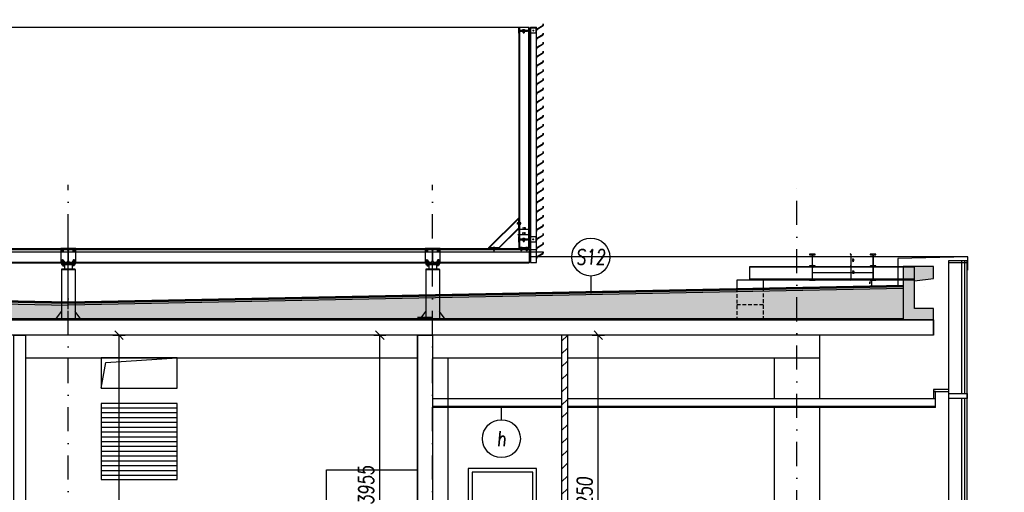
# Model space of a CAD drawing. Header units: millimetres. Extents: x -24606338 to 439687, y 151354 to 480404.
# Tile 81 of 93: x 362198 to 375170, y 247557 to 253782. Entities that reach past the tile are written whole.
import ezdxf
from ezdxf.enums import TextEntityAlignment as Align

# ---------------------------------------------------------------- set-up
doc = ezdxf.new("R2010")
doc.units = ezdxf.units.MM
for name, pattern in [('DASHED', [0.75, 0.5, -0.25]), ('HIDDEN', [3, 2, -1]), ('KS_ČÁRKOVANÁ KRÁTKÁ', [4.5, 3, -1.5]), ('ČERCHOVANÁ', [25.4, 12.7, -6.35, 0, -6.35])]:
    doc.linetypes.add(name, pattern=pattern)
for name, color, linetype in [('DVERE', 4, 'Continuous'), ('KOTY', 7, 'Continuous'), ('NOVA', 240, 'Continuous'), ('NOVÁ INTERIERY', 240, 'Continuous'), ('OSY', 7, 'Continuous'), ('SRAFA', 9, 'Continuous'), ('TENKA', 4, 'Continuous'), ('TLUSTA', 2, 'Continuous'), ('ŽB', 3, 'Continuous')]:
    doc.layers.add(name, color=color, linetype=linetype)
doc.layers.add('PLINE', color=180, linetype='Continuous', plot=False)
doc.styles.add('CS-ROMANS', font='romans.shx', dxfattribs={"width": 0.75, "oblique": 5})
doc.styles.add('CS-ROMANS_100', font='romans.shx', dxfattribs={"width": 0.75, "oblique": 5, "height": 200})
doc.styles.add('CS_ROMANS_10', font='romans.shx', dxfattribs={"width": 0.75, "oblique": 5, "height": 20})
doc.dimstyles.new('A_KOTA_10', dxfattribs={"dimtxt": 20, "dimasz": 0.4, "dimexe": 100, "dimexo": 1500, "dimgap": 8, "dimtad": 1, "dimdec": 0, "dimdsep": 46, "dimtxsty": 'CS_ROMANS_10', "dimblk": 'KOT_CARA20', "dimcen": 9, "dimse1": 1, "dimse2": 1, "dimclrd": 256, "dimclre": 256, "dimclrt": 256, "dimadec": 0, "dimazin": 0, "dimtfac": 1, "dimtdec": 0, "dimtix": 1, "dimtmove": 2, "dimatfit": 3, "dimldrblk": 'OBLIQUE', "dimfxl": 100, "dimtolj": 1, "dimarcsym": 0})
doc.dimstyles.new('A_KÓTA_100', dxfattribs={"dimtxt": 200, "dimasz": 4, "dimexe": 100, "dimexo": 1500, "dimgap": 80, "dimtad": 1, "dimdec": 0, "dimdsep": 46, "dimtxsty": 'CS-ROMANS_100', "dimblk": 'KOT_CARA20', "dimcen": 90, "dimse1": 1, "dimse2": 1, "dimclrd": 256, "dimclre": 256, "dimclrt": 256, "dimadec": 0, "dimazin": 0, "dimtfac": 1, "dimtdec": 0, "dimtix": 1, "dimtmove": 2, "dimatfit": 3, "dimldrblk": 'OBLIQUE', "dimfxl": 1, "dimfxlon": 1, "dimtolj": 1, "dimarcsym": 0})
pattern_1 = [(360, (221500.81, -156773.336), (47.625, 27.4963), [31.75, -63.5]), (120, (221500.81, -156773.336), (-47.6249943, 27.4963099), [31.75, -63.5]), (60, (221500.81, -156773.336), (5.7e-06, 54.9926099), [-63.5, 31.75])]

# ---------------------------------------------------------------- blocks, each defined once
blk = doc.blocks.new('KOT_CARA20')
for p, q in [((0, 0), (-14.1, -14.1)), ((0, 20), (0, -20)), ((0, 0), (14.1, 14.1))]:
    blk.add_line(p, q)
blk = doc.blocks.new('*D2799')
at = {"layer": 'Defpoints', "color": 0, "transparency": 16777216}
for p in [(360813, 249827), (362838, 249827), (362123, 249627)]:
    blk.add_point(p, dxfattribs=at)
at = {"layer": 'KOTY', "lineweight": -2, "transparency": 16777216}
for p, q in [((360813, 249831), (360813, 249835)), ((360813, 249627), (360813, 249827)), ((360813, 249623), (360813, 249619))]:
    blk.add_line(p, q, dxfattribs=at)
at = {"layer": 'KOTY', "lineweight": -2, "transparency": 16777216, "xscale": 4, "yscale": 4, "zscale": 4}
for p, rotation in [((360813, 249827), 270), ((360813, 249627), 90)]:
    blk.add_blockref('KOT_CARA20', p, dxfattribs=dict(at, rotation=rotation))
at = {"layer": 'KOTY', "transparency": 16777216, "insert": (360633, 249727), "char_height": 200, "attachment_point": 5, "rotation": 90, "style": 'CS-ROMANS_100'}
blk.add_mtext('\\A1;200', dxfattribs=at)
blk = doc.blocks.new('_OBLIQUE')
at = {"color": 0, "linetype": 'ByBlock', "ltscale": 15}
blk.add_line((-0.5, -0.5), (0.5, 0.5), dxfattribs=at)
blk = doc.blocks.new('*D2945')
at = {"layer": 'Defpoints', "color": 0, "transparency": 16777216}
for p in [(366942, 249627), (367438, 249627), (367438, 245672)]:
    blk.add_point(p, dxfattribs=at)
at = {"layer": 'KOTY', "lineweight": -2, "transparency": 16777216}
blk.add_line((366942, 245676), (366942, 249623), dxfattribs=at)
at = {"layer": 'KOTY', "lineweight": -2, "transparency": 16777216, "xscale": 4, "yscale": 4, "zscale": 4}
for p, rotation in [((366942, 249627), 90), ((366942, 245672), 270)]:
    blk.add_blockref('KOT_CARA20', p, dxfattribs=dict(at, rotation=rotation))
at = {"layer": 'KOTY', "transparency": 16777216, "insert": (366762, 247650), "char_height": 200, "attachment_point": 5, "rotation": 90, "style": 'CS-ROMANS_100'}
blk.add_mtext('\\A1;3955', dxfattribs=at)
blk = doc.blocks.new('*D3428')
at = {"layer": 'Defpoints', "color": 0, "transparency": 16777216}
for p in [(363190, 249627), (363507, 249627), (363036, 243897)]:
    blk.add_point(p, dxfattribs=at)
at = {"layer": 'KOTY', "lineweight": -2, "transparency": 16777216}
blk.add_line((363507, 243901), (363507, 249623), dxfattribs=at)
at = {"layer": 'KOTY', "lineweight": -2, "transparency": 16777216, "xscale": 4, "yscale": 4, "zscale": 4}
for p, rotation in [((363507, 249627), 90), ((363507, 243897), 270)]:
    blk.add_blockref('KOT_CARA20', p, dxfattribs=dict(at, rotation=rotation))
at = {"layer": 'KOTY', "transparency": 16777216, "insert": (363327, 246762), "char_height": 200, "attachment_point": 5, "rotation": 90, "style": 'CS-ROMANS_100'}
blk.add_mtext('\\A1;5730', dxfattribs=at)
blk = doc.blocks.new('*D3469')
at = {"layer": 'Defpoints', "color": 0, "transparency": 16777216}
for p in [(369821, 249627), (370214, 249627), (370214, 245377)]:
    blk.add_point(p, dxfattribs=at)
at = {"layer": 'KOTY', "lineweight": -2, "transparency": 16777216}
blk.add_line((369821, 245381), (369821, 249623), dxfattribs=at)
at = {"layer": 'KOTY', "lineweight": -2, "transparency": 16777216, "xscale": 4, "yscale": 4, "zscale": 4}
for p, rotation in [((369821, 249627), 90), ((369821, 245377), 270)]:
    blk.add_blockref('KOT_CARA20', p, dxfattribs=dict(at, rotation=rotation))
at = {"layer": 'KOTY', "transparency": 16777216, "insert": (369641, 247502), "char_height": 200, "attachment_point": 5, "rotation": 90, "style": 'CS-ROMANS_100'}
blk.add_mtext('\\A1;4250', dxfattribs=at)
blk = doc.blocks.new('*D3475')
at = {"layer": 'Defpoints', "color": 0, "transparency": 16777216}
for p in [(374689, 250657), (378820, 250657), (374559, 191075)]:
    blk.add_point(p, dxfattribs=at)
at = {"layer": 'KOTY', "lineweight": -2, "transparency": 16777216}
blk.add_line((378820, 191079), (378820, 250653), dxfattribs=at)
at = {"layer": 'KOTY', "lineweight": -2, "transparency": 16777216, "xscale": 4, "yscale": 4, "zscale": 4}
for p, rotation in [((378820, 250657), 90), ((378820, 191075), 270)]:
    blk.add_blockref('KOT_CARA20', p, dxfattribs=dict(at, rotation=rotation))
at = {"layer": 'KOTY', "transparency": 16777216, "insert": (378640, 220866), "char_height": 200, "attachment_point": 5, "rotation": 90, "style": 'CS-ROMANS_100'}
blk.add_mtext('\\A1;59583', dxfattribs=at)
blk = doc.blocks.new('*D3476')
at = {"layer": 'Defpoints', "color": 0, "transparency": 16777216}
for p in [(369096, 253725), (378820, 253725), (374689, 250657)]:
    blk.add_point(p, dxfattribs=at)
at = {"layer": 'KOTY', "lineweight": -2, "transparency": 16777216}
blk.add_line((378820, 250661), (378820, 253721), dxfattribs=at)
at = {"layer": 'KOTY', "lineweight": -2, "transparency": 16777216, "xscale": 4, "yscale": 4, "zscale": 4}
for p, rotation in [((378820, 253725), 90), ((378820, 250657), 270)]:
    blk.add_blockref('KOT_CARA20', p, dxfattribs=dict(at, rotation=rotation))
at = {"layer": 'KOTY', "transparency": 16777216, "insert": (378640, 252191), "char_height": 200, "attachment_point": 5, "rotation": 90, "style": 'CS-ROMANS_100'}
blk.add_mtext('\\A1;3068', dxfattribs=at)
blk = doc.blocks.new('*D3477')
at = {"layer": 'Defpoints', "color": 0, "transparency": 16777216}
for p in [(369096, 253725), (376427, 186462), (379426, 186462)]:
    blk.add_point(p, dxfattribs=at)
at = {"layer": 'KOTY', "lineweight": -2, "transparency": 16777216}
blk.add_line((379426, 253721), (379426, 186466), dxfattribs=at)
at = {"layer": 'KOTY', "lineweight": -2, "transparency": 16777216, "xscale": 4, "yscale": 4, "zscale": 4}
for p, rotation in [((379426, 253725), 90), ((379426, 186462), 270)]:
    blk.add_blockref('KOT_CARA20', p, dxfattribs=dict(at, rotation=rotation))
at = {"layer": 'KOTY', "transparency": 16777216, "insert": (379246, 220094), "char_height": 200, "attachment_point": 5, "rotation": 90, "style": 'CS-ROMANS_100'}
blk.add_mtext('\\A1;67263', dxfattribs=at)
blk = doc.blocks.new('m')
for points in [[(5.8, 0), (-6.3, 0)], [(6.3, 0), (5.6, 0)], [(-6.3, 0), (-7.6, -0.8)], [(-7.6, -0.7), (-7.6, -5.7)], [(-6.3, -6.4), (-7.6, -5.6)], [(-6.3, -6.4), (5.8, -6.4)], [(-3.7, -1.1), (-3.7, -5.3)], [(3.7, -1.1), (3.7, -5.3)], [(5.8, -6.4), (6.3, -6.4)], [(6.3, 0), (7.6, -0.8)], [(6.3, -6.4), (7.6, -5.6)], [(7.6, -1.3), (7.6, -0.8)], [(7.6, -5.3), (7.6, -1.1)], [(7.6, -5.2), (7.6, -5.6)]]:
    blk.add_lwpolyline(points)
for centre, radius, start, end in [((-5.6, -2.3), 2.27, 30.49474, 149.50526), ((5.6, -2.3), 2.27, 30.49474, 149.50526), ((-5.6, -4.1), 2.27, 210.49474, 329.50526), ((0, -6.6), 6.61, 56.14497, 123.85503), ((0, 0.2), 6.61, 236.14497, 303.85503), ((5.6, -4.1), 2.27, 210.49474, 329.50526)]:
    blk.add_arc(centre, radius, start, end)
blk = doc.blocks.new('*U3493')
for points in [[(7.2, -5.4), (7.2, -0.7), (6, 0), (-6, 0), (-7.2, -0.7), (-7.2, -5.4)], [(4, -5.4), (4, -38.1), (3.3, -38.8), (-3.3, -38.8), (-4, -38.1), (-4, -5.4)]]:
    blk.add_lwpolyline(points, close=True)
for points in [[(4, -38.1), (-4, -38.1)], [(-3.7, -5.4), (-3.7, -0.7)], [(-3.3, -5.4), (-3.3, -38.8)], [(3.3, -5.4), (3.3, -38.8)], [(3.7, -5.4), (3.7, -0.7)]]:
    blk.add_lwpolyline(points)
for centre, radius, start, end in [((-5.8, -3.5), 3.51, 52.66311, 92.66311), ((5.8, -3.5), 3.51, 87.33689, 127.33689), ((0, -10.8), 10.7, 70, 110)]:
    blk.add_arc(centre, radius, start, end)
at = {"layer": 'OSY', "ltscale": 0.4}
blk.add_lwpolyline([(0, 0), (0, -38.8)], dxfattribs=at)
blk = doc.blocks.new('M12_půd')
for p, q in [((0, 11), (-10, 5)), ((0, 11), (10, 5)), ((0, -11), (-10, -5)), ((0, -11), (10, -5))]:
    blk.add_line(p, q)
for points in [[(-10, -5), (-10, 5)], [(10, -5), (10, 5)]]:
    blk.add_lwpolyline(points)
at = {"linetype": 'KS_ČÁRKOVANÁ KRÁTKÁ', "ltscale": 0.5}
blk.add_circle((0, 0), 9.35, dxfattribs=at)
blk.add_circle((0, 0), 6)
at = {"layer": 'OSY'}
for points in [[(-10, 0), (10, 0)], [(0, -12), (0, 12)]]:
    blk.add_lwpolyline(points, dxfattribs=at)
blk = doc.blocks.new('*U3494')
for points in [[(7.2, -5.4), (7.2, -0.7), (6, 0), (-6, 0), (-7.2, -0.7), (-7.2, -5.4)], [(4, -5.4), (4, -28.1), (3.3, -28.8), (-3.3, -28.8), (-4, -28.1), (-4, -5.4)]]:
    blk.add_lwpolyline(points, close=True)
for points in [[(4, -28.1), (-4, -28.1)], [(-3.7, -5.4), (-3.7, -0.7)], [(-3.3, -5.4), (-3.3, -28.8)], [(3.3, -5.4), (3.3, -28.8)], [(3.7, -5.4), (3.7, -0.7)]]:
    blk.add_lwpolyline(points)
for centre, radius, start, end in [((-5.8, -3.5), 3.51, 52.66311, 92.66311), ((5.8, -3.5), 3.51, 87.33689, 127.33689), ((0, -10.8), 10.7, 70, 110)]:
    blk.add_arc(centre, radius, start, end)
at = {"layer": 'OSY', "ltscale": 0.4}
blk.add_lwpolyline([(0, 0), (0, -28.8)], dxfattribs=at)
blk = doc.blocks.new('*U3481')
at = {"color": 0, "linetype": 'ByBlock', "lineweight": -2}
for p, q in [((-100, 95), (100, 95)), ((-100, 85), (-100, 95)), ((-100, 85), (-21.25, 85)), ((-3.25, -67), (-3.25, 67)), ((3.25, -67), (3.25, 67)), ((21.25, 85), (100, 85)), ((100, 85), (100, 95)), ((-100, -85), (-21.25, -85)), ((-100, -95), (-100, -85)), ((-100, -95), (100, -95)), ((21.25, -85), (100, -85)), ((100, -95), (100, -85))]:
    blk.add_line(p, q, dxfattribs=at)
for centre, start, end in [((-21.25, 67), 0, 90), ((21.25, 67), 90, 180), ((-21.25, -67), 270, 0), ((21.25, -67), 180, 270)]:
    blk.add_arc(centre, 18, start, end, dxfattribs=at)
blk = doc.blocks.new('*U3492')
at = {"color": 0, "linetype": 'ByBlock', "lineweight": -2}
for p, q in [((-36.5, 70), (36.5, 70)), ((-36.5, 63.1), (-36.5, 70)), ((-36.5, 63.1), (-9.35, 63.1)), ((-2.35, -56.1), (-2.35, 56.1)), ((2.35, -56.1), (2.35, 56.1)), ((9.35, 63.1), (36.5, 63.1)), ((36.5, 63.1), (36.5, 70)), ((-36.5, -63.1), (-9.35, -63.1)), ((-36.5, -70), (-36.5, -63.1)), ((-36.5, -70), (36.5, -70)), ((9.35, -63.1), (36.5, -63.1)), ((36.5, -70), (36.5, -63.1))]:
    blk.add_line(p, q, dxfattribs=at)
for centre, start, end in [((-9.35, 56.1), 0, 90), ((9.35, 56.1), 90, 180), ((-9.35, -56.1), 270, 0), ((9.35, -56.1), 180, 270)]:
    blk.add_arc(centre, 7, start, end, dxfattribs=at)
blk = doc.blocks.new('*D3483')
at = {"layer": 'Defpoints', "color": 0, "ltscale": 300, "transparency": 16777216}
for p in [(1137, 1190), (1137, 946), (1270, 946)]:
    blk.add_point(p, dxfattribs=at)
at = {"layer": 'NOVA', "lineweight": -2, "ltscale": 300, "transparency": 16777216}
blk.add_line((1270, 1190), (1137, 1190), dxfattribs=at)
at = {"layer": 'NOVA', "lineweight": -2, "ltscale": 300, "transparency": 16777216, "xscale": 0.4, "yscale": 0.4, "zscale": 0.4, "rotation": 180}
blk.add_blockref('KOT_CARA20', (1137, 1190), dxfattribs=at)
at = {"layer": 'NOVA', "lineweight": -2, "ltscale": 300, "transparency": 16777216, "xscale": 0.4, "yscale": 0.4, "zscale": 0.4}
blk.add_blockref('KOT_CARA20', (1270, 1190), dxfattribs=at)
at = {"layer": 'NOVA', "ltscale": 300, "transparency": 16777216, "insert": (1204, 1208), "char_height": 20, "attachment_point": 5, "style": 'CS_ROMANS_10'}
blk.add_mtext('\\A1;133', dxfattribs=at)
blk = doc.blocks.new('*D3485')
at = {"layer": 'Defpoints', "color": 0, "ltscale": 300, "transparency": 16777216}
for p in [(1130, 1098), (1270, 1124), (1270, 1098)]:
    blk.add_point(p, dxfattribs=at)
at = {"layer": 'NOVA', "lineweight": -2, "ltscale": 300, "transparency": 16777216}
blk.add_line((1130, 1124), (1270, 1124), dxfattribs=at)
at = {"layer": 'NOVA', "lineweight": -2, "ltscale": 300, "transparency": 16777216, "xscale": 0.4, "yscale": 0.4, "zscale": 0.4, "rotation": 180}
blk.add_blockref('KOT_CARA20', (1130, 1124), dxfattribs=at)
at = {"layer": 'NOVA', "lineweight": -2, "ltscale": 300, "transparency": 16777216, "xscale": 0.4, "yscale": 0.4, "zscale": 0.4}
blk.add_blockref('KOT_CARA20', (1270, 1124), dxfattribs=at)
at = {"layer": 'NOVA', "ltscale": 300, "transparency": 16777216, "insert": (1200, 1142), "char_height": 20, "attachment_point": 5, "style": 'CS_ROMANS_10'}
blk.add_mtext('\\A1;140', dxfattribs=at)
blk = doc.blocks.new('*D3500')
at = {"layer": 'Defpoints', "color": 0, "ltscale": 300, "transparency": 16777216}
for p in [(373442, 250692), (373146, 250532), (373442, 250532)]:
    blk.add_point(p, dxfattribs=at)
at = {"layer": 'PLINE', "lineweight": -2, "ltscale": 300, "transparency": 16777216}
blk.add_line((373146, 250692), (373146, 250533), dxfattribs=at)
at = {"layer": 'PLINE', "lineweight": -2, "ltscale": 300, "transparency": 16777216, "xscale": 0.4, "yscale": 0.4, "zscale": 0.4}
for p, rotation in [((373146, 250692), 90), ((373146, 250532), 270)]:
    blk.add_blockref('KOT_CARA20', p, dxfattribs=dict(at, rotation=rotation))
at = {"layer": 'PLINE', "ltscale": 300, "transparency": 16777216, "insert": (373179, 250610), "char_height": 20, "attachment_point": 5, "rotation": 90, "style": 'CS_ROMANS_10'}
blk.add_mtext('\\A1;160', dxfattribs=at)
blk = doc.blocks.new('*D3503')
at = {"layer": 'Defpoints', "color": 0, "ltscale": 300, "transparency": 16777216}
for p in [(373442, 250532), (373146, 250352), (373577, 250352)]:
    blk.add_point(p, dxfattribs=at)
at = {"layer": 'PLINE', "lineweight": -2, "ltscale": 300, "transparency": 16777216}
blk.add_line((373146, 250532), (373146, 250353), dxfattribs=at)
at = {"layer": 'PLINE', "lineweight": -2, "ltscale": 300, "transparency": 16777216, "xscale": 0.4, "yscale": 0.4, "zscale": 0.4}
for p, rotation in [((373146, 250532), 90), ((373146, 250352), 270)]:
    blk.add_blockref('KOT_CARA20', p, dxfattribs=dict(at, rotation=rotation))
at = {"layer": 'PLINE', "ltscale": 300, "transparency": 16777216, "insert": (373180, 250452), "char_height": 20, "attachment_point": 5, "rotation": 90, "style": 'CS_ROMANS_10'}
blk.add_mtext('\\A1;180', dxfattribs=at)
blk = doc.blocks.new('*D3501')
at = {"layer": 'Defpoints', "color": 0, "ltscale": 300, "transparency": 16777216}
for p in [(373442, 250352), (373422, 250279), (373443, 250279)]:
    blk.add_point(p, dxfattribs=at)
at = {"layer": 'PLINE', "lineweight": -2, "ltscale": 300, "transparency": 16777216}
blk.add_line((373422, 250352), (373422, 250280), dxfattribs=at)
at = {"layer": 'PLINE', "lineweight": -2, "ltscale": 300, "transparency": 16777216, "xscale": 0.4, "yscale": 0.4, "zscale": 0.4}
for p, rotation in [((373422, 250352), 90), ((373422, 250279), 270)]:
    blk.add_blockref('KOT_CARA20', p, dxfattribs=dict(at, rotation=rotation))
at = {"layer": 'PLINE', "ltscale": 300, "transparency": 16777216, "insert": (373404, 250316), "char_height": 20, "attachment_point": 5, "rotation": 90, "style": 'CS_ROMANS_10'}
blk.add_mtext('\\A1;73', dxfattribs=at)
blk = doc.blocks.new('I160')
blk.add_lwpolyline([(-33.85315, -80), (-33.85315, -76.395, -0.374036), (-30.58015, -72.632), (-5.43015, -69.111, 0.374036), (-0.00315, -62.872), (-0.00315, 62.872, 0.374036), (-5.43015, 69.111), (-30.58015, 72.632, -0.374036), (-33.85315, 76.395), (-33.85315, 80), (40.14685, 80), (40.14685, 76.395, -0.374036), (36.87385, 72.632), (11.72385, 69.111, 0.374036), (6.29685, 62.872), (6.29685, -62.872, 0.374036), (11.72385, -69.111), (36.87385, -72.632, -0.374036), (40.14685, -76.395), (40.14685, -80)], format="xyb", close=True)
blk = doc.blocks.new('A$C2CE35FDB')
at = {"layer": 'NOVA'}
for p, q in [((1137, 3852), (1137, 3820.2)), ((1137, 3803.8), (1137, 949)), ((1145.5, 3852), (1145.5, 3814.4)), ((1145.5, 3809.7), (1145.5, 949)), ((1261.5, 3852), (1261.5, 3816.9)), ((1261.5, 3807.1), (1261.5, 949)), ((1270, 3852), (1270, 949))]:
    blk.add_line(p, q, dxfattribs=at)
at = {"layer": 'NOVA', "ltscale": 300}
for p, q in [((1270, 3852), (1137, 3852)), ((737.3, 948), (1131, 1341.7)), ((745.4, 948), (1131, 1333.6)), ((870.7, 948), (1131, 1208.3)), ((878.8, 948), (1131, 1200.2)), ((100, 942), (1270, 942)), ((100, 932), (1270, 932)), ((1270, 942), (1270, 752)), ((-90, 664), (-90, 10)), ((-50, 730), (-50, 670)), ((50, 730), (50, 670)), ((90, 664), (90, 10)), ((100, 762), (1270, 762)), ((100, 752), (1270, 752)), ((-165, 10), (-90, 110)), ((165, 10), (90, 110))]:
    blk.add_line(p, q, dxfattribs=at)
at = {"layer": 'NOVA', "ltscale": 0.25}
for p, q in [((1320.1, 3804.6), (1332.9, 3817.4)), ((1332.9, 3804.6), (1320.1, 3817.4)), ((1318.6, 1055.6), (1331.4, 1068.4)), ((1331.4, 1055.6), (1318.6, 1068.4))]:
    blk.add_line(p, q, dxfattribs=at)
at = {"layer": 'NOVA', "ltscale": 300}
for points in [[(1149.3, 3803.7), (1250.7, 3803.7), (1250.7, 3809.7), (1149.3, 3809.7)], [(1137, 1200.2), (1137, 1341.7), (1131, 1341.7), (1131, 1200.2)], [(1149.3, 1053.7), (1250.7, 1053.7), (1250.7, 1059.7), (1149.3, 1059.7)], [(-100, 752), (100, 752), (100, 942), (-100, 942)], [(737.3, 942), (878.8, 942), (878.8, 948), (737.3, 948)], [(-90, 740), (-90, 730), (90, 730), (90, 740)], [(-90, 670), (-90, 664), (90, 664), (90, 670)], [(165, 10), (165, 0), (-165, 0), (-165, 10)]]:
    blk.add_lwpolyline(points, close=True, dxfattribs=at)
at = {"layer": 'NOVA'}
for points in [[(1212, 3814.4), (1212, 3816.9), (1188, 3816.9), (1188, 3814.4)], [(1212, 3801.2), (1212, 3803.7), (1188, 3803.7), (1188, 3801.2)], [(1270, 3848.5), (1360, 3848.5), (1360, 3775.5), (1270, 3775.5)], [(1131, 1283), (1128.5, 1283), (1128.5, 1259), (1131, 1259)], [(1146.4, 1283), (1143.9, 1283), (1143.9, 1259), (1146.4, 1259)], [(1212, 1064.4), (1212, 1066.9), (1188, 1066.9), (1188, 1064.4)], [(1212, 1051.2), (1212, 1053.7), (1188, 1053.7), (1188, 1051.2)], [(1270, 1098.5), (1360, 1098.5), (1360, 1025.5), (1270, 1025.5)], [(820, 948), (820, 950.5), (796, 950.5), (796, 948)], [(820, 932.6), (820, 935.1), (796, 935.1), (796, 932.6)], [(1137, 942), (1270, 942), (1270, 949), (1137, 949)], [(1179, 949), (1179, 951.5), (1155, 951.5), (1155, 949)], [(1179, 929.5), (1179, 932), (1155, 932), (1155, 929.5)], [(1252, 949), (1252, 951.5), (1228, 951.5), (1228, 949)], [(1252, 929.5), (1252, 932), (1228, 932), (1228, 929.5)], [(-53, 762), (-53, 764.5), (-77, 764.5), (-77, 762)], [(-53, 727.5), (-53, 730), (-77, 730), (-77, 727.5)], [(53, 762), (53, 764.5), (77, 764.5), (77, 762)], [(53, 727.5), (53, 730), (77, 730), (77, 727.5)]]:
    blk.add_lwpolyline(points, close=True, dxfattribs=at)
at = {"layer": 'NOVA', "ltscale": 300}
blk.add_lwpolyline([(-90, 752), (-90, 740), (90, 752), (90, 740), (-90, 752), (90, 752), (90, 740), (-90, 740)], dxfattribs=at)
at = {"layer": 'NOVA'}
for centre in [(1326.5, 3811), (1325, 1062)]:
    blk.add_circle(centre, 5, dxfattribs=at)
at = {"layer": 'NOVA', "xscale": -1}
for name, p, rotation in [('*U3492', (1200, 3812), 90), ('*U3492', (1200, 1062), 90), ('M12_půd', (75, 783.9), 180)]:
    blk.add_blockref(name, p, dxfattribs=dict(at, rotation=rotation))
at = {"layer": 'NOVA', "yscale": 1.5, "zscale": 1.5}
for name, p, xscale in [('m', (1200, 3801.2), 1.5), ('*U3494', (1200, 3825), -1.5), ('m', (1200, 1051.2), 1.5), ('*U3494', (1200, 1075), -1.5), ('m', (808, 932.6), 1.5), ('*U3494', (808, 958.7), -1.5), ('m', (1167, 929.5), 1.5), ('*U3494', (1167, 959.7), -1.5), ('m', (1240, 929.5), 1.5), ('*U3494', (1240, 959.7), -1.5), ('m', (-65, 727.5), 1.5), ('*U3493', (-65, 772.7), -1.5), ('m', (65, 727.5), -1.5), ('*U3493', (65, 772.7), 1.5)]:
    blk.add_blockref(name, p, dxfattribs=dict(at, xscale=xscale))
at = {"layer": 'NOVA', "yscale": 1.5, "zscale": 1.5, "rotation": 90}
for name, p, xscale in [('*U3494', (1120.3, 1271), -1.5), ('m', (1146.4, 1271), 1.5)]:
    blk.add_blockref(name, p, dxfattribs=dict(at, xscale=xscale))
at = {"layer": 'NOVA', "ltscale": 300}
blk.add_blockref('*U3481', (0, 847), dxfattribs=at)
at = {"layer": 'NOVA', "xscale": -1}
blk.add_blockref('M12_půd', (-75, 910.1), dxfattribs=at)
at = {"layer": 'NOVA'}
blk.add_blockref('M12_půd', (75, 910.1), dxfattribs=at)
at = {"layer": 'NOVA', "rotation": 180}
blk.add_blockref('M12_půd', (-75, 783.9), dxfattribs=at)
at = {"layer": 'NOVA', "ltscale": 300}
for base, p1, p2, picture, middle in [((1137, 1189.6), (1270, 945.5), (1137, 945.5), '*D3483', (1203.5, 1207.6)), ((1270, 1124.1), (1130, 1098.5), (1270, 1098.5), '*D3485', (1200, 1142.1))]:
    dim = blk.add_linear_dim(base=base, p1=p1, p2=p2, dimstyle='A_KOTA_10', dxfattribs=at)
    dim.commit()
    dim.dimension.update_dxf_attribs({"geometry": picture, "text_midpoint": middle})

msp = doc.modelspace()

# ---------------------------------------------------------------- hatches: boundary and pattern name
at = {"layer": 'NOVA'}
h = msp.add_hatch(dxfattribs=at)
h.set_pattern_fill('HONEY', color=256, scale=10)
h.set_pattern_definition(pattern_1)
h.paths.add_polyline_path([(351838.246, 250267.178), (351838.246, 249847.158), (362838.246, 249847.158), (362838.246, 250047.178)])
h = msp.add_hatch(dxfattribs=at)
h.set_pattern_fill('HONEY', color=256, scale=10)
h.set_pattern_definition(pattern_1)
h.paths.add_polyline_path([(373838.246, 249847.158), (373838.246, 250267.178), (362838.246, 250047.178), (362838.246, 249847.158)])
h.paths.add_polyline_path([(374108.246, 250269.036), (374124.676, 250272.906), (374108.246, 250272.578)])
at = {"layer": 'NOVÁ INTERIERY', "true_color": 0xf00000}
h = msp.add_hatch(dxfattribs=at)
h.set_pattern_fill('SACNCR', color=1, scale=50)
h.set_pattern_definition([(45, (9165, 9e-11), (-84.1899, 84.1899), []), (45, (9249.19, 9e-11), (-84.1899, 84.1899), [0, -119.0625])])
h.paths.add_polyline_path([(369413.246, 249627.158), (369338.246, 249627.158), (369338.246, 245452.158), (369413.246, 245452.158)])
at = {"layer": 'SRAFA', "ltscale": 300}
h = msp.add_hatch(color=253, dxfattribs=at)
h.dxf.hatch_style = 1
h.paths.add_polyline_path([(373838.246, 249827.158), (373838.246, 250242.158), (373988.246, 250247.558), (373988.246, 249977.158), (374238.246, 249977.158), (374238.246, 249827.158)])
h.paths.add_polyline_path([(373838.246, 250242.158), (373838.246, 250532.158), (374238.246, 250532.158), (374238.246, 250374.658), (373988.246, 250344.036), (373988.246, 250247.558)])
at = {"layer": 'SRAFA'}
h = msp.add_hatch(dxfattribs=at)
h.set_pattern_fill('ANSI31', color=256, scale=20, angle=135)
h.set_pattern_definition([(180, (264785.06, 213999.61), (-1e-14, -63.5), [])])
h.paths.add_polyline_path([(363273.246, 248727.158), (364273.246, 248727.158), (364273.246, 247727.158), (363273.246, 247727.158)])
h = msp.add_hatch(dxfattribs=at)
h.set_pattern_fill('ANSI31', color=256, scale=20, angle=135)
h.set_pattern_definition([(180, (264785.06, 213999.61), (-1e-14, -63.5), [])])
h.paths.add_polyline_path([(363273.246, 248727.158), (364273.246, 248727.158), (364273.246, 247727.158), (363273.246, 247727.158)])

# ---------------------------------------------------------------- linework, layer by layer
at = {"layer": 'DVERE'}
for points in [[(362273.246, 249327.158), (367438.246, 249327.158)], [(362273.246, 249327.158), (367438.246, 249327.158)], [(366238.246, 245672.158), (366238.246, 247852.158), (367438.246, 247852.158), (367438.246, 245652.158)]]:
    msp.add_lwpolyline(points, dxfattribs=at)
at = {"layer": 'KOTY'}
for p, q in [((369722.157, 250405.927), (369722.157, 250173.967)), ((368544.475, 248513.426), (368544.475, 248670.683))]:
    msp.add_line(p, q, dxfattribs=at)
at = {"layer": 'KOTY', "ltscale": 20}
for centre in [(369722.157, 250655.927), (368544.475, 248263.426)]:
    msp.add_circle(centre, 250, dxfattribs=at)
at = {"layer": 'NOVA', "ltscale": 300}
for p, q in [((368775.246, 253679.158), (356901.246, 253679.158)), ((358038.246, 250769.158), (367538.246, 250769.158)), ((358038.246, 250759.158), (367538.246, 250759.158)), ((367674.746, 250725.158), (368908.246, 250725.158)), ((358038.246, 250589.158), (367538.246, 250589.158)), ((358038.246, 250579.158), (367538.246, 250579.158)), ((362748.246, 250491.158), (362748.246, 249837.158)), ((362788.246, 250557.158), (362788.246, 250497.158)), ((362888.246, 250557.158), (362888.246, 250497.158)), ((362928.246, 250491.158), (362928.246, 249837.158)), ((362673.246, 249837.158), (362748.246, 249937.158)), ((363003.246, 249837.158), (362928.246, 249937.158))]:
    msp.add_line(p, q, dxfattribs=at)
at = {"layer": 'NOVA'}
for p, q in [((368928.246, 253685.158), (368928.246, 250585.158)), ((368928.246, 253685.158), (369008.246, 253685.158)), ((369001.246, 253685.158), (369001.246, 250585.158)), ((369008.246, 250585.158), (369008.246, 253685.158)), ((374689.19, 250657.158), (368908.246, 250657.158)), ((368928.246, 250585.158), (369008.246, 250585.158)), ((369338.246, 248787.158), (367638.246, 248787.158)), ((369338.246, 248687.158), (367638.246, 248687.158)), ((369338.246, 248672.158), (367638.246, 248672.158)), ((374263.246, 248787.158), (369413.246, 248787.158)), ((374263.246, 248687.158), (369413.246, 248687.158)), ((374263.246, 248672.158), (369413.246, 248672.158))]:
    msp.add_line(p, q, dxfattribs=at)
at = {"layer": 'NOVA', "color": 9, "ltscale": 300}
for p, q in [((358038.246, 250753.501), (369008.246, 250753.501)), ((358038.246, 250725.158), (369094.282, 250725.158))]:
    msp.add_line(p, q, dxfattribs=at)
at = {"layer": 'NOVA'}
for points in [[(369096.282, 253704.329), (369096.282, 253725.158), (369094.282, 253725.158), (369094.282, 253705.158), (369008.246, 253653.501), (369008.246, 253633.501), (369010.246, 253633.501), (369010.246, 253652.673)], [(369096.282, 253584.329), (369096.282, 253605.158), (369094.282, 253605.158), (369094.282, 253585.158), (369008.246, 253533.501), (369008.246, 253513.501), (369010.246, 253513.501), (369010.246, 253532.673)], [(369096.282, 253464.329), (369096.282, 253485.158), (369094.282, 253485.158), (369094.282, 253465.158), (369008.246, 253413.501), (369008.246, 253393.501), (369010.246, 253393.501), (369010.246, 253412.673)], [(369096.282, 253344.329), (369096.282, 253365.158), (369094.282, 253365.158), (369094.282, 253345.158), (369008.246, 253293.501), (369008.246, 253273.501), (369010.246, 253273.501), (369010.246, 253292.673)], [(369096.282, 253224.329), (369096.282, 253245.158), (369094.282, 253245.158), (369094.282, 253225.158), (369008.246, 253173.501), (369008.246, 253153.501), (369010.246, 253153.501), (369010.246, 253172.673)], [(369096.282, 253104.329), (369096.282, 253125.158), (369094.282, 253125.158), (369094.282, 253105.158), (369008.246, 253053.501), (369008.246, 253033.501), (369010.246, 253033.501), (369010.246, 253052.673)], [(369096.282, 252984.329), (369096.282, 253005.158), (369094.282, 253005.158), (369094.282, 252985.158), (369008.246, 252933.501), (369008.246, 252913.501), (369010.246, 252913.501), (369010.246, 252932.673)], [(369096.282, 252864.329), (369096.282, 252885.158), (369094.282, 252885.158), (369094.282, 252865.158), (369008.246, 252813.501), (369008.246, 252793.501), (369010.246, 252793.501), (369010.246, 252812.673)], [(369096.282, 252744.329), (369096.282, 252765.158), (369094.282, 252765.158), (369094.282, 252745.158), (369008.246, 252693.501), (369008.246, 252673.501), (369010.246, 252673.501), (369010.246, 252692.673)], [(369096.282, 252624.329), (369096.282, 252645.158), (369094.282, 252645.158), (369094.282, 252625.158), (369008.246, 252573.501), (369008.246, 252553.501), (369010.246, 252553.501), (369010.246, 252572.673)], [(369096.282, 252504.329), (369096.282, 252525.158), (369094.282, 252525.158), (369094.282, 252505.158), (369008.246, 252453.501), (369008.246, 252433.501), (369010.246, 252433.501), (369010.246, 252452.673)], [(369096.282, 252384.329), (369096.282, 252405.158), (369094.282, 252405.158), (369094.282, 252385.158), (369008.246, 252333.501), (369008.246, 252313.501), (369010.246, 252313.501), (369010.246, 252332.673)], [(369096.282, 252264.329), (369096.282, 252285.158), (369094.282, 252285.158), (369094.282, 252265.158), (369008.246, 252213.501), (369008.246, 252193.501), (369010.246, 252193.501), (369010.246, 252212.673)], [(369096.282, 252144.329), (369096.282, 252165.158), (369094.282, 252165.158), (369094.282, 252145.158), (369008.246, 252093.501), (369008.246, 252073.501), (369010.246, 252073.501), (369010.246, 252092.673)], [(369096.282, 252024.329), (369096.282, 252045.158), (369094.282, 252045.158), (369094.282, 252025.158), (369008.246, 251973.501), (369008.246, 251953.501), (369010.246, 251953.501), (369010.246, 251972.673)], [(369096.282, 251904.329), (369096.282, 251925.158), (369094.282, 251925.158), (369094.282, 251905.158), (369008.246, 251853.501), (369008.246, 251833.501), (369010.246, 251833.501), (369010.246, 251852.673)], [(369096.282, 251784.329), (369096.282, 251805.158), (369094.282, 251805.158), (369094.282, 251785.158), (369008.246, 251733.501), (369008.246, 251713.501), (369010.246, 251713.501), (369010.246, 251732.673)], [(369096.282, 251664.329), (369096.282, 251685.158), (369094.282, 251685.158), (369094.282, 251665.158), (369008.246, 251613.501), (369008.246, 251593.501), (369010.246, 251593.501), (369010.246, 251612.673)], [(369096.282, 251544.329), (369096.282, 251565.158), (369094.282, 251565.158), (369094.282, 251545.158), (369008.246, 251493.501), (369008.246, 251473.501), (369010.246, 251473.501), (369010.246, 251492.673)], [(369096.282, 251424.329), (369096.282, 251445.158), (369094.282, 251445.158), (369094.282, 251425.158), (369008.246, 251373.501), (369008.246, 251353.501), (369010.246, 251353.501), (369010.246, 251372.673)], [(369096.282, 251304.329), (369096.282, 251325.158), (369094.282, 251325.158), (369094.282, 251305.158), (369008.246, 251253.501), (369008.246, 251233.501), (369010.246, 251233.501), (369010.246, 251252.673)], [(369096.282, 251184.329), (369096.282, 251205.158), (369094.282, 251205.158), (369094.282, 251185.158), (369008.246, 251133.501), (369008.246, 251113.501), (369010.246, 251113.501), (369010.246, 251132.673)], [(369096.282, 251064.329), (369096.282, 251085.158), (369094.282, 251085.158), (369094.282, 251065.158), (369008.246, 251013.501), (369008.246, 250993.501), (369010.246, 250993.501), (369010.246, 251012.673)], [(369096.282, 250944.329), (369096.282, 250965.158), (369094.282, 250965.158), (369094.282, 250945.158), (369008.246, 250893.501), (369008.246, 250873.501), (369010.246, 250873.501), (369010.246, 250892.673)], [(369096.282, 250824.329), (369096.282, 250845.158), (369094.282, 250845.158), (369094.282, 250825.158), (369008.246, 250773.501), (369008.246, 250753.501), (369010.246, 250753.501), (369010.246, 250772.673)], [(369096.282, 250704.329), (369096.282, 250725.158), (369094.282, 250725.158), (369094.282, 250705.158), (369008.246, 250653.501), (369008.246, 250633.501), (369010.246, 250633.501), (369010.246, 250652.673)], [(374679.19, 250579.658), (374438.246, 250579.658), (374438.246, 250612.158), (374679.19, 250612.158)], [(362785.246, 250589.158), (362785.246, 250591.658), (362761.246, 250591.658), (362761.246, 250589.158)], [(362785.246, 250554.658), (362785.246, 250557.158), (362761.246, 250557.158), (362761.246, 250554.658)], [(362891.246, 250589.158), (362891.246, 250591.658), (362915.246, 250591.658), (362915.246, 250589.158)], [(362891.246, 250554.658), (362891.246, 250557.158), (362915.246, 250557.158), (362915.246, 250554.658)], [(374238.246, 248884.658), (374438.246, 248884.658), (374438.246, 248909.658), (374238.246, 248909.658)], [(374238.246, 248794.658), (374263.246, 248794.658), (374263.246, 248884.658), (374238.246, 248884.658)], [(374679.19, 248794.658), (374438.246, 248794.658), (374438.246, 248859.658), (374679.19, 248859.658)]]:
    msp.add_lwpolyline(points, close=True, dxfattribs=at)
for points in [[(362838.246, 249967.86), (362838.246, 250942.158)], [(374689.19, 250484.158), (374689.19, 250657.158), (373768.246, 250637.158), (373768.246, 250285.782)], [(374438.246, 246304.658), (374438.246, 250612.158)], [(374609.19, 248859.658), (374609.19, 250612.158)], [(374649.19, 248859.658), (374649.19, 250612.158)], [(374679.19, 246304.658), (374679.19, 250612.158)], [(351838.246, 250287.182), (362838.246, 250067.182), (373838.246, 250287.182)], [(351838.246, 250267.178), (362838.246, 250047.178), (373838.246, 250267.178)], [(351838.246, 250242.158), (362838.246, 250022.158)], [(351838.246, 249847.158), (373838.246, 249847.158)], [(374609.19, 246304.658), (374609.19, 248794.658)], [(374649.19, 246304.658), (374649.19, 248794.658)]]:
    msp.add_lwpolyline(points, dxfattribs=at)
at = {"layer": 'NOVA', "ltscale": 300}
for points in [[(362738.246, 250579.158), (362938.246, 250579.158), (362938.246, 250769.158), (362738.246, 250769.158)], [(362748.246, 250567.158), (362748.246, 250557.158), (362928.246, 250557.158), (362928.246, 250567.158)], [(362748.246, 250497.158), (362748.246, 250491.158), (362928.246, 250491.158), (362928.246, 250497.158)], [(363003.246, 249837.158), (363003.246, 249827.158), (362673.246, 249827.158), (362673.246, 249837.158)]]:
    msp.add_lwpolyline(points, close=True, dxfattribs=at)
msp.add_lwpolyline([(362748.246, 250579.158), (362748.246, 250567.158), (362928.246, 250579.158), (362928.246, 250567.158), (362748.246, 250579.158), (362928.246, 250579.158), (362928.246, 250567.158), (362748.246, 250567.158)], dxfattribs=at)
at = {"layer": 'NOVA', "linetype": 'HIDDEN', "ltscale": 300, "const_width": 10}
for points in [[(351838.246, 250277.18), (362838.246, 250057.18), (373838.246, 250277.18)], [(351838.246, 249837.158), (373838.246, 249837.158)]]:
    msp.add_lwpolyline(points, dxfattribs=at)
at = {"layer": 'NOVÁ INTERIERY'}
msp.add_line((374263.246, 248672.158), (374263.246, 248787.158), dxfattribs=at)
for points in [[(369338.246, 249627.158), (369338.246, 245377.158)], [(369413.246, 249627.158), (369413.246, 245377.158)]]:
    msp.add_lwpolyline(points, dxfattribs=at)
for points in [[(368108.246, 245672.158), (369008.246, 245672.158), (369008.246, 247872.158), (368108.246, 247872.158)], [(368158.246, 245672.158), (368958.246, 245672.158), (368958.246, 247822.158), (368158.246, 247822.158)]]:
    msp.add_lwpolyline(points, close=True, dxfattribs=at)
at = {"layer": 'OSY', "linetype": 'ČERCHOVANÁ', "ltscale": 25}
for points in [[(362838.246, 174688.935), (362838.246, 251607.158)], [(367638.246, 174688.935), (367638.246, 251607.158)], [(372438.246, 182487.158), (372438.246, 251607.158)]]:
    msp.add_lwpolyline(points, dxfattribs=at)
at = {"layer": 'TENKA', "ltscale": 300}
for p, q in [((373988.246, 250521.269), (371819.486, 250521.269)), ((373988.246, 250352.158), (373988.246, 250532.158)), ((371994.486, 250352.158), (371644.486, 250352.158)), ((373988.246, 250363.047), (371819.486, 250363.047)), ((372644.693, 250452.158), (373438.393, 250452.158))]:
    msp.add_line(p, q, dxfattribs=at)
at = {"layer": 'TENKA'}
for p, q in [((371644.486, 250352.158), (371644.486, 250243.306)), ((371994.486, 250352.158), (371994.486, 250250.306))]:
    msp.add_line(p, q, dxfattribs=at)
at = {"layer": 'TENKA', "linetype": 'DASHED', "ltscale": 100}
for p, q in [((371644.486, 250243.306), (371644.486, 249827.158)), ((371994.486, 250250.306), (371994.486, 249827.158)), ((371994.486, 250027.158), (371644.486, 250027.158))]:
    msp.add_line(p, q, dxfattribs=at)
at = {"layer": 'TENKA', "ltscale": 300}
msp.add_lwpolyline([(373988.246, 250352.158), (371819.486, 250352.158), (371819.486, 250532.158), (373988.246, 250532.158)], dxfattribs=at)
at = {"layer": 'TENKA'}
for points in [[(373838.246, 250242.158), (362838.246, 250022.158)], [(367638.246, 249861.103), (367438.246, 249861.103)], [(374238.246, 249827.158), (351438.246, 249827.158)], [(369413.246, 249327.158), (372738.246, 249327.158), (372738.246, 249627.158), (367638.246, 249627.158), (367638.246, 249327.158), (369338.246, 249327.158)], [(369413.246, 249327.158), (372738.246, 249327.158), (372738.246, 249627.158), (367638.246, 249627.158), (367638.246, 249327.158), (369338.246, 249327.158)], [(363273.246, 248927.158), (363333.246, 249267.158), (364273.246, 249327.158)], [(363273.246, 248927.158), (363333.246, 249267.158), (364273.246, 249327.158)], [(367838.246, 249327.158), (367838.246, 245672.158)], [(372138.246, 249327.158), (372138.246, 248787.158)], [(372738.246, 248787.158), (372738.246, 249327.158)], [(372138.246, 248672.158), (372138.246, 245652.158)], [(372738.246, 245652.158), (372738.246, 248672.158)]]:
    msp.add_lwpolyline(points, dxfattribs=at)
for points in [[(363273.246, 248927.158), (364273.246, 248927.158), (364273.246, 249327.158), (363273.246, 249327.158)], [(363273.246, 248927.158), (364273.246, 248927.158), (364273.246, 249327.158), (363273.246, 249327.158)], [(363273.246, 247727.158), (364273.246, 247727.158), (364273.246, 248727.158), (363273.246, 248727.158)], [(363273.246, 247727.158), (364273.246, 247727.158), (364273.246, 248727.158), (363273.246, 248727.158)]]:
    msp.add_lwpolyline(points, close=True, dxfattribs=at)
at = {"layer": 'TLUSTA'}
for points in [[(372678.543, 250352.158), (372678.543, 250355.763, 0.374036), (372675.27, 250359.526), (372650.12, 250363.047, -0.374036), (372644.693, 250369.286), (372644.693, 250515.03, -0.374036), (372650.12, 250521.269), (372675.27, 250524.79, 0.374036), (372678.543, 250528.553), (372678.543, 250532.158), (372604.543, 250532.158), (372604.543, 250528.553, 0.374036), (372607.816, 250524.79), (372632.966, 250521.269, -0.374036), (372638.393, 250515.03), (372638.393, 250369.286, -0.374036), (372632.966, 250363.047), (372607.816, 250359.526, 0.374036), (372604.543, 250355.763), (372604.543, 250352.158)], [(373478.543, 250352.158), (373478.543, 250355.763, 0.374036), (373475.27, 250359.526), (373450.12, 250363.047, -0.374036), (373444.693, 250369.286), (373444.693, 250515.03, -0.374036), (373450.12, 250521.269), (373475.27, 250524.79, 0.374036), (373478.543, 250528.553), (373478.543, 250532.158), (373404.543, 250532.158), (373404.543, 250528.553, 0.374036), (373407.816, 250524.79), (373432.966, 250521.269, -0.374036), (373438.393, 250515.03), (373438.393, 250369.286, -0.374036), (373432.966, 250363.047), (373407.816, 250359.526, 0.374036), (373404.543, 250355.763), (373404.543, 250352.158)]]:
    msp.add_lwpolyline(points, format="xyb", close=True, dxfattribs=at)
for points in [[(374238.246, 249827.158), (374238.246, 249977.158), (373988.246, 249977.158), (373988.246, 250344.036), (374238.246, 250374.658), (374238.246, 250532.158), (373838.246, 250532.158), (373838.246, 249827.158)], [(374238.246, 249627.158), (374238.246, 249902.158)], [(374238.246, 249627.158), (351438.246, 249627.158)], [(374238.246, 249627.158), (351438.246, 249627.158)], [(362273.246, 249627.158), (362273.246, 193237.158)], [(367438.246, 249627.158), (367438.246, 247852.158)], [(367438.246, 249627.158), (367438.246, 247852.158)], [(367638.246, 249627.158), (367638.246, 247852.158)], [(367638.246, 249627.158), (367638.246, 247852.158)]]:
    msp.add_lwpolyline(points, dxfattribs=at)
at = {"layer": 'ŽB'}
for points in [[(351438.246, 249827.158), (374238.246, 249827.158), (374238.246, 249627.158), (351438.246, 249627.158)], [(362123.246, 249627.158), (362273.246, 249627.158), (362273.246, 193237.158), (362123.246, 193237.158)]]:
    msp.add_lwpolyline(points, close=True, dxfattribs=at)
msp.add_lwpolyline([(367438.246, 245237.158), (367438.246, 249627.158), (367638.246, 249627.158), (367638.246, 245237.158)], dxfattribs=at)

# ---------------------------------------------------------------- block references
at = {"layer": 'NOVA', "ltscale": 300}
for name, p in [('A$C2CE35FDB', (367638.246, 249827.158)), ('*U3481', (362838.246, 250674.158))]:
    msp.add_blockref(name, p, dxfattribs=at)
at = {"layer": 'NOVA', "xscale": -1}
msp.add_blockref('M12_půd', (362763.246, 250737.258), dxfattribs=at)
at = {"layer": 'NOVA'}
msp.add_blockref('M12_půd', (362913.246, 250737.258), dxfattribs=at)
at = {"layer": 'NOVA', "rotation": 180}
msp.add_blockref('M12_půd', (362763.246, 250611.058), dxfattribs=at)
at = {"layer": 'NOVA', "xscale": -1, "rotation": 180}
msp.add_blockref('M12_půd', (362913.246, 250611.058), dxfattribs=at)
at = {"layer": 'NOVA', "yscale": 1.5, "zscale": 1.5}
for name, p, xscale in [('m', (362773.246, 250554.658), 1.5), ('*U3493', (362773.246, 250599.821), -1.5), ('m', (362903.246, 250554.658), -1.5), ('*U3493', (362903.246, 250599.821), 1.5)]:
    msp.add_blockref(name, p, dxfattribs=dict(at, xscale=xscale))
at = {"layer": 'TLUSTA', "xscale": -1}
for p in [(372644.689, 250612.158), (373444.689, 250612.158)]:
    msp.add_blockref('I160', p, dxfattribs=at)

# ---------------------------------------------------------------- texts
at = {"layer": 'KOTY', "ltscale": 20, "style": 'CS-ROMANS', "oblique": 5, "width": 0.75}
for s, p in [('S12', (369722.157, 250655.927)), ('h', (368544.475, 248263.426))]:
    msp.add_text(s, height=200, dxfattribs=at).set_placement(p, align=Align.MIDDLE)

# ---------------------------------------------------------------- dimensions: what is measured, and where the dimension line sits
at = {"layer": 'KOTY'}
for base, p1, p2, picture, middle in [((378819.773, 253725.158), (374689.19, 250657.158), (369096.282, 253725.158), '*D3476', (378639.773, 252191.158)), ((379425.544, 186462.158), (369096.282, 253725.158), (376427.033, 186462.158), '*D3477', (379245.544, 220093.658)), ((378819.773283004, 250657.157598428), (374558.717866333, 191074.657583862), (374689.189890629, 250657.157598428), '*D3475', (378639.773283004, 220865.907591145)), ((360813.234, 249827.158), (362123.246, 249627.158), (362838.246, 249827.158), '*D2799', (360633.234, 249727.158)), ((363507.293, 249627.158), (363035.742, 243897.158), (363190.433, 249627.158), '*D3428', (363327.293, 246762.158)), ((366942.424, 249627.158), (367438.246, 245672.158), (367438.246, 249627.158), '*D2945', (366762.424, 247649.658)), ((369821.499, 249627.158), (370213.584, 245377.158), (370213.584, 249627.158), '*D3469', (369641.499, 247502.158))]:
    dim = msp.add_linear_dim(base=base, p1=p1, p2=p2, angle=90, dimstyle='A_KÓTA_100', dxfattribs=at)
    dim.commit()
    dim.dimension.update_dxf_attribs({"geometry": picture, "text_midpoint": middle})
at = {"layer": 'PLINE', "ltscale": 300}
for base, p1, p2, picture, middle in [((373146.483, 250532.158), (373441.543, 250692.158), (373441.543, 250532.158), '*D3500', (373178.571, 250610.124)), ((373146.483, 250352.158), (373441.543, 250532.158), (373576.724, 250352.158), '*D3503', (373180.247, 250452.158))]:
    dim = msp.add_linear_dim(base=base, p1=p1, p2=p2, angle=270, dimstyle='A_KOTA_10', dxfattribs=at)
    dim.commit()
    dim.dimension.update_dxf_attribs({"geometry": picture, "text_midpoint": middle, "dimtype": 160})
dim = msp.add_linear_dim(base=(373421.61, 250279.285), p1=(373441.543, 250352.158), p2=(373443.4, 250279.285), angle=270, dimstyle='A_KOTA_10', dxfattribs=at)
dim.commit()
dim.dimension.update_dxf_attribs({"geometry": '*D3501', "text_midpoint": (373403.61, 250315.721)})

doc.saveas('drawing.dxf')
